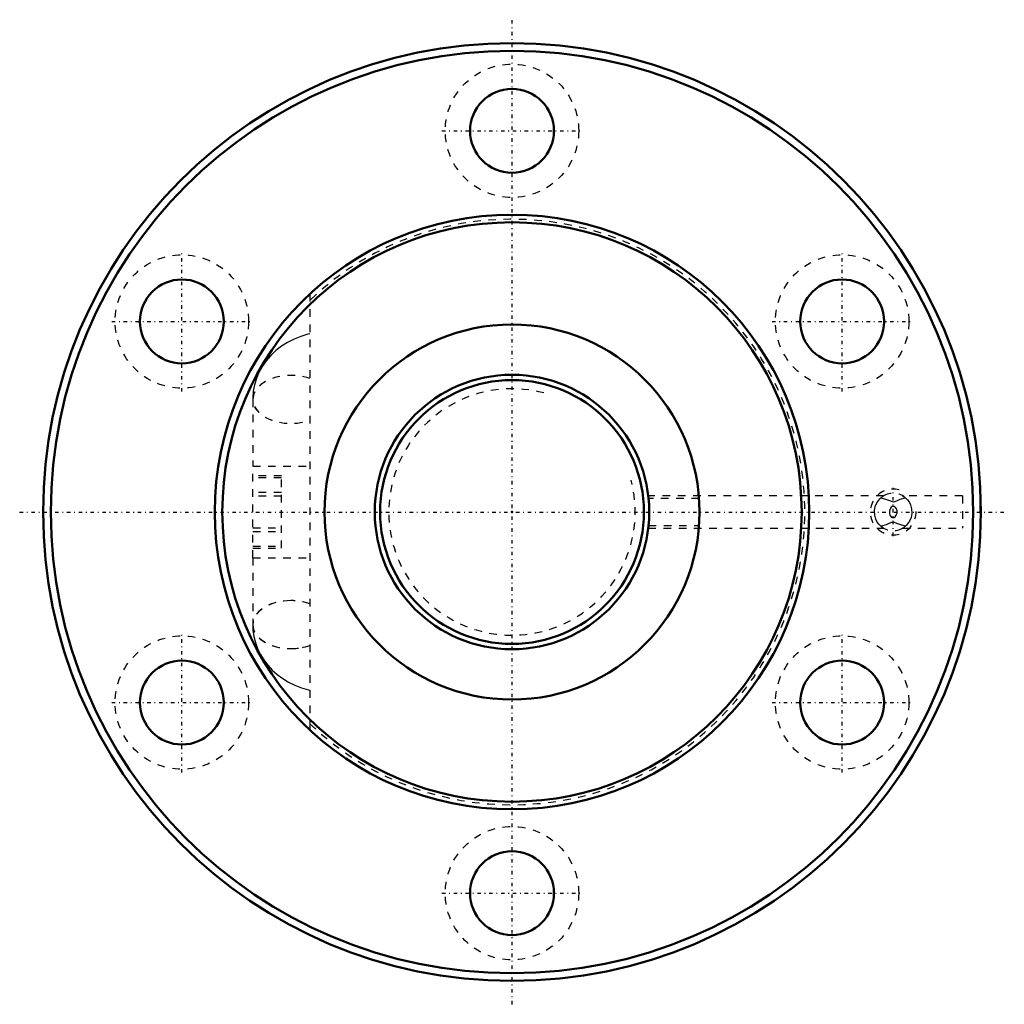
# Model space of a CAD drawing. Header units: millimetres. Extents: x -65 to 65, y -65 to 65.
import ezdxf

# ---------------------------------------------------------------- set-up
doc = ezdxf.new("R2010")
doc.units = ezdxf.units.MM
doc.linetypes.add('Center', pattern=[1.5, 0.45, -0.5, 0.05, -0.5])
doc.linetypes.add('Dashed', pattern=[2, 1, -1])
for name, color, linetype, lineweight in [('2d ConnectionPoints', 7, 'Continuous', 50), ('AM_0', 7, 'Continuous', 50), ('AM_5', 3, 'Continuous', 25), ('AM_7', 7, 'Center', 25), ('AM_9', 6, 'Dashed', 25)]:
    doc.layers.add(name, color=color, linetype=linetype, lineweight=lineweight)

# ---------------------------------------------------------------- blocks, each defined once
blk = doc.blocks.new('1_BIF3612V_10RR_Nut_0_in_BIF3612V_10RRG0_215LC0_000_2')
at = {"layer": 'AM_0'}
for centre, radius in [((0, 0), 61.5), ((0, 0), 60.5), ((0, 50), 5.5), ((0, 0), 39), ((0, 0), 38), ((-43.3, 25), 5.5), ((43.3, 25), 5.5), ((0, 0), 24.6), ((-43.3, -25), 5.5), ((43.3, -25), 5.5), ((0, -50), 5.5)]:
    blk.add_circle(centre, radius, dxfattribs=at)
at = {"layer": 'AM_5', "linetype": 'Dashed'}
blk.add_arc((50, 0), 3, 75, 15, dxfattribs=at)
at = {"layer": 'AM_7'}
for p, q in [((0, -64.58), (0, 64.58)), ((-9.19, 50), (9.19, 50)), ((-43.3, 15.81), (-43.3, 34.19)), ((43.3, 15.81), (43.3, 34.19)), ((-52.49, 25), (-34.11, 25)), ((34.11, 25), (52.49, 25)), ((50, -3.15), (50, 3.15)), ((-64.58, 0), (64.58, 0)), ((-43.3, -34.19), (-43.3, -15.81)), ((43.3, -34.19), (43.3, -15.81)), ((-52.49, -25), (-34.11, -25)), ((34.11, -25), (52.49, -25)), ((-9.19, -50), (9.19, -50))]:
    blk.add_line(p, q, dxfattribs=at)
at = {"layer": 'AM_9'}
for p, q in [((-26.5, 28.61), (-26.5, -28.61)), ((-33.99, 14.77), (-33.99, 6)), ((-34, 6), (-26.5, 6)), ((-34, -6), (-34, 6)), ((-30.25, 4.75), (-34, 4.75)), ((-30.25, 4.5), (-34, 4.5)), ((-30.25, -4.75), (-30.25, 4.75)), ((-30.25, 2.56), (-34, 2.56)), ((-30.25, 2.06), (-34, 2.06)), ((17.91, 1.79), (17.87, 2.12)), ((48.75, 2.12), (17.88, 2.12)), ((24.54, 1.79), (17.91, 1.79)), ((59.09, 2.12), (51.25, 2.12)), ((59.09, 2.12), (59.09, -2.12)), ((61.39, -2.12), (61.39, 2.12)), ((61.5, 2.12), (61.39, 2.12)), ((-34, -2.06), (-30.25, -2.06)), ((-34, -2.56), (-30.25, -2.56)), ((17.87, -2.12), (17.91, -1.79)), ((17.87, -2.12), (48.75, -2.12)), ((17.91, -1.79), (24.54, -1.79)), ((51.25, -2.12), (59.09, -2.12)), ((61.39, -2.12), (61.5, -2.12)), ((-34, -4.5), (-30.25, -4.5)), ((-34, -4.75), (-30.25, -4.75)), ((-34, -6), (-26.5, -6)), ((-33.99, -6), (-33.99, -14.77))]:
    blk.add_line(p, q, dxfattribs=at)
for points in [[(-26.5, 23.38), (-26.77, 23.31), (-27.69, 23.04), (-28.58, 22.68), (-29.43, 22.25), (-30.23, 21.74), (-30.97, 21.17), (-31.64, 20.53), (-32.24, 19.84), (-32.76, 19.1), (-33.19, 18.32), (-33.53, 17.51), (-33.78, 16.68), (-33.94, 15.83), (-34.01, 14.99), (-34.01, 14.77)], [(24.6, -0.01), (24.6, 0.03), (24.59, 0.73), (24.56, 1.35), (24.54, 1.79)], [(48.53, -1.97), (48.13, -1.6), (47.92, -1.32), (47.74, -0.96), (47.58, -0.42), (47.55, 0.18), (47.65, 0.71), (47.85, 1.19), (48.25, 1.73), (48.43, 1.89)], [(48.76, 2.12), (48.74, 2.11), (48.57, 2), (48.41, 1.87)], [(48.41, 1.87), (49.11, 1.65), (49.52, 1.49), (49.85, 1.37), (50.03, 1.35), (50.22, 1.39), (50.58, 1.53), (50.93, 1.67), (51.59, 1.87)], [(48.62, 2.04), (48.65, 2.06), (48.75, 2.12), (48.76, 2.12)], [(51.59, 1.87), (51.35, 2.05), (51.24, 2.12), (51.24, 2.12)], [(51.24, 2.12), (51.27, 2.11), (51.45, 1.99), (51.87, 1.6), (52.08, 1.32), (52.26, 0.96), (52.42, 0.42), (52.45, -0.18), (52.35, -0.71), (52.15, -1.19), (51.75, -1.73), (51.56, -1.9)], [(50.4, -0.43), (50.5, -0.15), (50.5, 0.14), (50.42, 0.4), (50.25, 0.63), (50.15, 0.7), (50.04, 0.74), (49.95, 0.74), (49.87, 0.71), (49.75, 0.62), (49.59, 0.41), (49.5, 0.15), (49.5, -0.14), (49.58, -0.4), (49.75, -0.62), (49.85, -0.7), (49.96, -0.74), (50.05, -0.74), (50.13, -0.71), (50.25, -0.62), (50.4, -0.43)], [(24.54, -1.79), (24.57, -1.3), (24.59, -0.68), (24.6, -0.01)], [(51.59, -1.87), (50.89, -1.65), (50.48, -1.49), (50.15, -1.37), (49.97, -1.35), (49.78, -1.39), (49.42, -1.53), (49.07, -1.67), (48.41, -1.87)], [(48.41, -1.87), (48.65, -2.05), (48.76, -2.12), (48.76, -2.12)], [(51.24, -2.12), (51.26, -2.11), (51.43, -2), (51.59, -1.87)], [(51.38, -2.04), (51.35, -2.06), (51.25, -2.12), (51.24, -2.12)], [(-34.01, -14.77), (-33.98, -15.49), (-33.86, -16.32), (-33.65, -17.13), (-33.37, -17.92), (-33, -18.68), (-32.55, -19.41), (-32.04, -20.09), (-31.45, -20.73), (-30.79, -21.32), (-30.08, -21.85), (-29.3, -22.32), (-28.48, -22.73), (-27.61, -23.06), (-26.71, -23.33), (-26.5, -23.38)]]:
    blk.add_lwpolyline(points, dxfattribs=at)
for centre in [(0, 50), (-43.3, 25), (43.3, 25), (-43.3, -25), (43.3, -25), (0, -50)]:
    blk.add_circle(centre, 8.75, dxfattribs=at)
for centre, radius, start, end in [((0, 0), 38.4, 226.3616, 133.6384), ((50, 0), 2.46, 49.6906, 135.6972), ((50, 0), 2.46, 229.6906, 317.9465)]:
    blk.add_arc(centre, radius, start, end, dxfattribs=at)
for centre, major_axis, start_param, end_param in [((-29.01, 14.77), (-5, 0), 4.186479, 8.379891), ((-28.99, 14.77), (5, 0), 1.049505, 5.23368), ((-29.01, -14.77), (5, 0), 1.568796, 3.05212), ((-28.99, -14.77), (5, 0), 1.572796, 3.141593), ((-29.01, -14.77), (5, 0), 1.044887, 1.568796), ((-28.99, -14.77), (5, 0), 1.049505, 1.572796), ((-29.01, -14.77), (5, 0), 3.05212, 3.141903), ((-29.01, -14.77), (5, 0), 3.141903, 5.238299), ((-28.99, -14.77), (5, 0), 3.141593, 4.710389), ((-28.99, -14.77), (5, 0), 4.710389, 5.23368)]:
    blk.add_ellipse(centre, major_axis=major_axis, ratio=0.62932, start_param=start_param, end_param=end_param, dxfattribs=at)
blk = doc.blocks.new('2_BIF3612V_10RR000_Shaft_0_in_BIF3612V_10RRG0_215LC0_000_2')
at = {"layer": 'AM_0'}
for radius in [18, 17.3]:
    blk.add_circle((0, 0), radius, dxfattribs=at)
at = {"layer": 'AM_5', "linetype": 'Dashed'}
blk.add_arc((0, 0), 16.16, 75, 15, dxfattribs=at)

msp = doc.modelspace()

# ---------------------------------------------------------------- linework, layer by layer
at = {"layer": '2d ConnectionPoints'}
msp.add_point((0, 0), dxfattribs=at)
msp.add_point((0, 0), dxfattribs=at)

# ---------------------------------------------------------------- block references
for name in ['1_BIF3612V_10RR_Nut_0_in_BIF3612V_10RRG0_215LC0_000_2', '2_BIF3612V_10RR000_Shaft_0_in_BIF3612V_10RRG0_215LC0_000_2']:
    msp.add_blockref(name, (0, 0))

doc.saveas('drawing.dxf')
